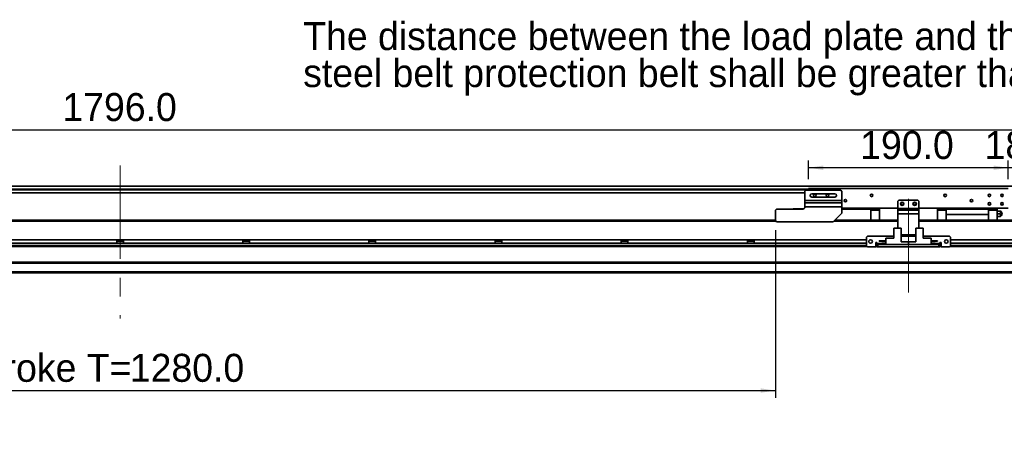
# Model space of a CAD drawing. Header units: millimetres. Extents: x 35 to 2905, y 35 to 2044.
# Tile 5 of 9: x 1007 to 1943, y 893 to 1290. Entities that reach past the tile are written whole.
import ezdxf

# ---------------------------------------------------------------- set-up
doc = ezdxf.new("R2010")
doc.units = ezdxf.units.MM
doc.header["$LTSCALE"] = 7
doc.linetypes.add('CENTERX2', pattern=[20.32, 12.7, -2.54, 2.54, -2.54])
doc.layers.add('黑色实线', color=7, linetype='Continuous')
doc.styles.add('SLDTEXTSTYLE8', font='txt')
doc.dimstyles.new('SLDDIMSTYLE0', dxfattribs={"dimtxt": 26.6, "dimasz": 14, "dimexe": 0, "dimexo": 0.0625, "dimgap": 6.65, "dimtad": 2, "dimdec": 1, "dimrnd": 1e-09, "dimzin": 4, "dimdsep": 46, "dimtxsty": 'SLDTEXTSTYLE8', "dimsah": 1, "dimcen": 0.09, "dimadec": 0, "dimazin": 1, "dimtfac": 1, "dimtdec": 1, "dimtmove": 0, "dimatfit": 0, "dimfxl": 0, "dimfrac": 2, "dimtolj": 1, "dimtzin": 12, "dimarcsym": 0})
doc.dimstyles.new('SLDDIMSTYLE4', dxfattribs={"dimtxt": 26.6, "dimasz": 14, "dimexe": 0, "dimexo": 0.0625, "dimgap": 6.65, "dimtad": 2, "dimdec": 1, "dimrnd": 1e-09, "dimzin": 4, "dimdsep": 46, "dimtxsty": 'SLDTEXTSTYLE8', "dimsah": 1, "dimcen": 0.09, "dimadec": 0, "dimazin": 1, "dimtfac": 1, "dimtdec": 1, "dimtofl": 0, "dimtmove": 0, "dimatfit": 3, "dimfxl": 0, "dimfrac": 2, "dimtolj": 1, "dimtzin": 12, "dimarcsym": 0})

# ---------------------------------------------------------------- blocks, each defined once
blk = doc.blocks.new('SW_NOTE_4')
at = {"layer": '黑色实线', "color": 0, "char_height": 26.6, "attachment_point": 1, "style": 'SLDTEXTSTYLE8'}
for s, insert in [('The distance between the load plate and the ', (-813.28, 48.87)), ('steel belt protection belt shall be greater than 4mm', (-813.28, 13.7))]:
    blk.add_mtext(s, dxfattribs=dict(at, insert=insert))
blk = doc.blocks.new('_D_21')
at = {"layer": '黑色实线'}
for p, q in [((204.07, 1115.83), (204.07, 1192.33)), ((2000.07, 1115.83), (2000.07, 1192.33)), ((204.07, 1185.33), (2000.07, 1185.33))]:
    blk.add_line(p, q, dxfattribs=at)
for points in [[(204.07, 1185.33), (218.07, 1183.23), (218.07, 1187.43)], [(2000.07, 1185.33), (1986.07, 1187.43), (1986.07, 1183.23)]]:
    blk.add_solid(points, dxfattribs=at)
at = {"layer": '黑色实线', "insert": (1047.3, 1220.23), "char_height": 26.6, "attachment_point": 1, "style": 'SLDTEXTSTYLE8'}
blk.add_mtext('1796.0', dxfattribs=at)
blk = doc.blocks.new('_D_24')
at = {"layer": '黑色实线'}
for p, q in [((445.57, 1093.55), (445.57, 930.44)), ((1725.57, 1090.05), (1725.57, 930.44)), ((445.57, 937.44), (1725.57, 937.44))]:
    blk.add_line(p, q, dxfattribs=at)
for points in [[(445.57, 937.44), (459.57, 935.34), (459.57, 939.54)], [(1725.57, 937.44), (1711.57, 939.54), (1711.57, 935.34)]]:
    blk.add_solid(points, dxfattribs=at)
at = {"layer": '黑色实线', "char_height": 26.6, "attachment_point": 1, "style": 'SLDTEXTSTYLE8'}
for s, insert in [('Stroke T=', (957.79, 972.34)), ('1280.0', (1111.44, 972.34))]:
    blk.add_mtext(s, dxfattribs=dict(at, insert=insert))
blk = doc.blocks.new('_D_25')
at = {"layer": '黑色实线'}
for p, q in [((1757.07, 1138.33), (1757.07, 1156.22)), ((1947.07, 1138.33), (1947.07, 1156.22)), ((1947.07, 1149.22), (1757.07, 1149.22))]:
    blk.add_line(p, q, dxfattribs=at)
for points in [[(1757.07, 1149.22), (1771.07, 1147.12), (1771.07, 1151.32)], [(1947.07, 1149.22), (1933.07, 1151.32), (1933.07, 1147.12)]]:
    blk.add_solid(points, dxfattribs=at)
at = {"layer": '黑色实线', "insert": (1806.17, 1184.12), "char_height": 26.6, "attachment_point": 1, "style": 'SLDTEXTSTYLE8'}
blk.add_mtext('190.0', dxfattribs=at)
blk = doc.blocks.new('_D_26')
at = {"layer": '黑色实线'}
for p, q in [((1947.07, 1138.33), (1947.07, 1156.22)), ((1965.07, 1131.53), (1965.07, 1156.22)), ((1947.07, 1149.22), (1919.07, 1149.22)), ((1965.07, 1149.22), (1947.07, 1149.22)), ((1965.07, 1149.22), (1993.07, 1149.22))]:
    blk.add_line(p, q, dxfattribs=at)
for points in [[(1947.07, 1149.22), (1933.07, 1151.32), (1933.07, 1147.12)], [(1965.07, 1149.22), (1979.07, 1147.12), (1979.07, 1151.32)]]:
    blk.add_solid(points, dxfattribs=at)
at = {"layer": '黑色实线', "insert": (1924.52, 1184.12), "char_height": 26.6, "attachment_point": 1, "style": 'SLDTEXTSTYLE8'}
blk.add_mtext('18.0', dxfattribs=at)

msp = doc.modelspace()

# ---------------------------------------------------------------- linework, layer by layer
at = {"color": 7, "linetype": 'Continuous', "lineweight": 35}
for p, q in [((1967.57, 1131.79), (236.57, 1131.79)), ((1753.57, 1125.29), (452.57, 1125.29)), ((1754.57, 1127.94), (1753.57, 1126.94)), ((1753.57, 1126.94), (1753.57, 1117.94)), ((1754.57, 1127.94), (1787.57, 1127.94)), ((1947.07, 1129.44), (1757.07, 1129.44)), ((1757.07, 1129.44), (1757.07, 1127.94)), ((1782.07, 1124.54), (1760.07, 1124.54)), ((1788.57, 1126.94), (1787.57, 1127.94)), ((1788.57, 1126.94), (1788.57, 1117.94)), ((1753.57, 1117.94), (1788.57, 1117.94)), ((1753.57, 1115.95), (1753.57, 1117.94)), ((1753.57, 1115.95), (1788.57, 1115.95)), ((1753.57, 1111.96), (1753.57, 1115.95)), ((1760.07, 1121.34), (1782.07, 1121.34)), ((1788.57, 1117.94), (1788.57, 1115.95)), ((1788.57, 1115.95), (1788.57, 1111.96)), ((1843.07, 1118.44), (1842.07, 1117.44)), ((1842.07, 1117.44), (1842.07, 1110.44)), ((1861.07, 1118.44), (1843.07, 1118.44)), ((1862.07, 1117.44), (1861.07, 1118.44)), ((1862.07, 1117.44), (1862.07, 1110.44)), ((1726.57, 1109.94), (1725.57, 1108.94)), ((1725.57, 1098.94), (1725.57, 1108.94)), ((1726.57, 1109.94), (1751.57, 1109.94)), ((1742.37, 1110.14), (1742.17, 1109.94)), ((1742.37, 1110.14), (1752.44, 1110.14)), ((1742.37, 1110.14), (1742.37, 1109.94)), ((1788.57, 1111.96), (1753.57, 1111.96)), ((1753.57, 1111.96), (1753.57, 1111.94)), ((1780.57, 1097.94), (1788.57, 1105.94)), ((1788.57, 1111.96), (1788.57, 1105.94)), ((1842.07, 1110.94), (1788.57, 1110.94)), ((1788.57, 1109.94), (1816.32, 1109.94)), ((1816.32, 1109.94), (1816.32, 1110.94)), ((1816.32, 1109.94), (1816.32, 1099.38)), ((1824.57, 1109.84), (1816.32, 1109.84)), ((1816.32, 1108.89), (1824.57, 1108.89)), ((1824.57, 1108.89), (1824.57, 1109.84)), ((1824.57, 1108.89), (1824.57, 1099.38)), ((1842.07, 1110.44), (1862.07, 1110.44)), ((1842.07, 1108.94), (1842.07, 1110.44)), ((1842.07, 1108.94), (1862.07, 1108.94)), ((1842.07, 1105.44), (1842.07, 1108.94)), ((1862.07, 1105.44), (1842.07, 1105.44)), ((1842.07, 1105.44), (1842.07, 1091.64)), ((1947.07, 1110.94), (1862.07, 1110.94)), ((1862.07, 1110.44), (1862.07, 1108.94)), ((1862.07, 1108.94), (1862.07, 1105.44)), ((1862.07, 1105.44), (1862.07, 1091.64)), ((1879.57, 1109.84), (1879.57, 1108.89)), ((1887.82, 1109.84), (1879.57, 1109.84)), ((1887.82, 1108.89), (1879.57, 1108.89)), ((1879.57, 1108.89), (1879.57, 1099.38)), ((1887.82, 1110.94), (1887.82, 1109.94)), ((1928.32, 1109.94), (1887.82, 1109.94)), ((1887.82, 1109.94), (1887.82, 1104.94)), ((1928.32, 1109.94), (1928.32, 1110.94)), ((1928.32, 1109.94), (1928.32, 1104.94)), ((1936.57, 1109.84), (1928.32, 1109.84)), ((1936.57, 1108.89), (1928.32, 1108.89)), ((1936.57, 1108.89), (1936.57, 1109.84)), ((1936.57, 1099.38), (1936.57, 1108.89)), ((1936.57, 1107.94), (1938.88, 1107.94)), ((1936.57, 1105.44), (1938.88, 1105.44)), ((1725.57, 1099.38), (362.07, 1099.38)), ((436.57, 1099.44), (1725.57, 1099.44)), ((1725.57, 1098.94), (1726.57, 1097.94)), ((1726.57, 1097.94), (1780.57, 1097.94)), ((1842.07, 1099.38), (1782.01, 1099.38)), ((1824.57, 1099.44), (1842.07, 1099.44)), ((1862.07, 1099.44), (1879.57, 1099.44)), ((1988.07, 1099.38), (1862.07, 1099.38)), ((1887.82, 1104.94), (1928.32, 1104.94)), ((1887.82, 1104.94), (1887.82, 1104.64)), ((1928.32, 1104.64), (1887.82, 1104.64)), ((1887.82, 1104.64), (1887.82, 1099.38)), ((1928.32, 1104.64), (1928.32, 1104.94)), ((1928.32, 1104.64), (1928.32, 1099.38)), ((1938.88, 1102.94), (1936.57, 1102.94)), ((1936.57, 1099.44), (1982.07, 1099.44)), ((1838.12, 1091.64), (1838.12, 1082.34)), ((1838.12, 1091.64), (1845.07, 1091.64)), ((1845.07, 1091.64), (1845.07, 1078.74)), ((1859.07, 1091.64), (1859.07, 1078.74)), ((1859.07, 1091.64), (1866.02, 1091.64)), ((1866.02, 1091.64), (1866.02, 1082.34)), ((1812.07, 1080.84), (392.07, 1080.84)), ((1812.07, 1077.44), (392.07, 1077.44)), ((1098.9, 1080.84), (1098.9, 1077.44)), ((1105.24, 1079.44), (1098.9, 1079.44)), ((1105.24, 1077.44), (1105.24, 1080.84)), ((1218.9, 1080.84), (1218.9, 1077.44)), ((1225.24, 1079.44), (1218.9, 1079.44)), ((1225.24, 1077.44), (1225.24, 1080.84)), ((1338.9, 1080.84), (1338.9, 1077.44)), ((1345.24, 1079.44), (1338.9, 1079.44)), ((1345.24, 1077.44), (1345.24, 1080.84)), ((1458.9, 1080.84), (1458.9, 1077.44)), ((1465.24, 1079.44), (1458.9, 1079.44)), ((1465.24, 1077.44), (1465.24, 1080.84)), ((1578.9, 1080.84), (1578.9, 1077.44)), ((1585.24, 1079.44), (1578.9, 1079.44)), ((1585.24, 1077.44), (1585.24, 1080.84)), ((1698.9, 1080.84), (1698.9, 1077.44)), ((1705.24, 1079.44), (1698.9, 1079.44)), ((1705.24, 1077.44), (1705.24, 1080.84)), ((1813.07, 1084.14), (1812.07, 1083.14)), ((1812.07, 1083.14), (1812.07, 1075.14)), ((1838.12, 1084.14), (1813.07, 1084.14)), ((1822.07, 1078.14), (1821.07, 1078.14)), ((1821.07, 1078.14), (1821.07, 1074.14)), ((1822.07, 1077.44), (1821.07, 1077.44)), ((1822.07, 1077.14), (1822.07, 1078.14)), ((1822.07, 1077.14), (1822.07, 1076.14)), ((1824.37, 1079.39), (1824.37, 1079.69)), ((1824.37, 1079.69), (1830.57, 1079.69)), ((1824.37, 1079.39), (1830.57, 1079.39)), ((1826.77, 1076.74), (1826.77, 1077.44)), ((1826.77, 1077.44), (1830.57, 1077.44)), ((1830.57, 1076.14), (1830.57, 1082.34)), ((1830.57, 1082.34), (1838.12, 1082.34)), ((1859.07, 1085.44), (1845.07, 1085.44)), ((1859.07, 1084.14), (1845.07, 1084.14)), ((1852.07, 1078.74), (1845.07, 1078.74)), ((1852.07, 1076.14), (1852.07, 1078.74)), ((1852.07, 1078.74), (1859.07, 1078.74)), ((1891.07, 1084.14), (1866.02, 1084.14)), ((1873.57, 1082.34), (1866.02, 1082.34)), ((1873.57, 1082.34), (1873.57, 1076.14)), ((1879.77, 1079.69), (1873.57, 1079.69)), ((1879.77, 1079.39), (1873.57, 1079.39)), ((1877.37, 1077.44), (1873.57, 1077.44)), ((1877.37, 1077.44), (1877.37, 1076.74)), ((1879.77, 1079.69), (1879.77, 1079.39)), ((1883.07, 1078.14), (1882.07, 1078.14)), ((1882.07, 1078.14), (1882.07, 1077.14)), ((1883.07, 1077.44), (1882.07, 1077.44)), ((1882.07, 1076.14), (1882.07, 1077.14)), ((1883.07, 1074.14), (1883.07, 1078.14)), ((1892.07, 1083.14), (1891.07, 1084.14)), ((1892.07, 1075.14), (1892.07, 1083.14)), ((1988.07, 1080.84), (1892.07, 1080.84)), ((1988.07, 1077.44), (1892.07, 1077.44)), ((1812.82, 1074.38), (391.31, 1074.38)), ((1812.07, 1075.14), (1813.07, 1074.14)), ((1813.07, 1074.14), (1821.07, 1074.14)), ((1822.07, 1074.38), (1821.07, 1074.38)), ((1822.07, 1074.14), (1822.07, 1076.14)), ((1822.07, 1076.14), (1823.07, 1076.14)), ((1823.07, 1074.14), (1822.07, 1074.14)), ((1823.07, 1076.14), (1823.07, 1074.14)), ((1881.07, 1076.14), (1823.07, 1076.14)), ((1881.07, 1074.14), (1823.07, 1074.14)), ((1826.77, 1076.74), (1830.57, 1076.74)), ((1830.57, 1076.14), (1852.07, 1076.14)), ((1873.57, 1076.14), (1852.07, 1076.14)), ((1877.37, 1076.74), (1873.57, 1076.74)), ((1881.07, 1074.14), (1881.07, 1076.14)), ((1881.07, 1076.14), (1882.07, 1076.14)), ((1882.07, 1074.14), (1881.07, 1074.14)), ((1882.07, 1076.14), (1882.07, 1074.14)), ((1883.07, 1074.38), (1882.07, 1074.38)), ((1883.07, 1074.14), (1891.07, 1074.14)), ((1891.07, 1074.14), (1892.07, 1075.14)), ((1988.07, 1074.38), (1891.31, 1074.38)), ((1988.07, 1059.38), (216.07, 1059.38)), ((1988.07, 1058.38), (216.07, 1058.38)), ((1988.07, 1050.44), (216.07, 1050.44)), ((1988.07, 1049.44), (216.07, 1049.44))]:
    msp.add_line(p, q, dxfattribs=at)
at = {"color": 8, "linetype": 'Continuous', "lineweight": 35}
for p, q in [((1757.07, 1128.79), (447.07, 1128.79)), ((1757.07, 1128.29), (447.07, 1128.29)), ((1726.13, 1098.38), (362.07, 1098.38)), ((1842.07, 1098.38), (1781.01, 1098.38)), ((1988.07, 1098.38), (1862.07, 1098.38)), ((1826.77, 1077.14), (1822.07, 1077.14)), ((1882.07, 1077.14), (1877.37, 1077.14)), ((1812.07, 1075.38), (392.07, 1075.38)), ((1822.07, 1075.38), (1821.07, 1075.38)), ((1883.07, 1075.38), (1882.07, 1075.38)), ((1988.07, 1075.38), (1892.07, 1075.38))]:
    msp.add_line(p, q, dxfattribs=at)
at = {"color": 7, "linetype": 'Continuous', "lineweight": 35}
for centre, radius in [((1763.07, 1122.94), 1.25), ((1775.07, 1122.94), 1.25), ((1817.07, 1122.94), 1.25), ((1887.07, 1122.94), 1.25), ((1929.07, 1122.94), 1.25), ((1941.07, 1122.94), 1.25), ((1792.07, 1117.94), 1.25), ((1846.07, 1114.94), 1.7), ((1846.07, 1114.94), 1.25), ((1858.07, 1114.94), 1.7), ((1858.07, 1114.94), 1.25), ((1912.07, 1117.94), 1.25), ((1929.07, 1114.94), 1.25), ((1941.07, 1114.94), 1.25), ((1816.07, 1079.14), 1.7), ((1888.07, 1079.14), 1.7)]:
    msp.add_circle(centre, radius, dxfattribs=at)
for centre, radius, start, end in [((1760.07, 1122.94), 1.6, 90, 270), ((1782.07, 1122.94), 1.6, 270, 90), ((1751.57, 1111.94), 2, 270, 0), ((1938.07, 1105.44), 3, 4.42207, 56.61739), ((1940.97, 1105.44), 0.25, 0, 68.66881), ((1940.97, 1105.44), 0.25, 291.36622, 0), ((1938.07, 1105.44), 3, 303.36445, 355.55829)]:
    msp.add_arc(centre, radius, start, end, dxfattribs=at)
for points, knots in [([(1938.88, 1107.94), (1939.04, 1107.85), (1939.34, 1107.66), (1939.63, 1107.24), (1939.76, 1106.76), (1939.68, 1106.27), (1939.43, 1105.83), (1939.12, 1105.57), (1938.92, 1105.46), (1938.88, 1105.44)], [0, 0, 0, 0, 0.159717, 0.319424, 0.479137, 0.638848, 0.798561, 0.958265, 1, 1, 1, 1]), ([(1939.71, 1107.94), (1939.7, 1107.94), (1939.68, 1107.94), (1939.43, 1107.94), (1939.13, 1107.94), (1938.92, 1107.94), (1938.88, 1107.94)], [0, 0, 0, 0, 0.275936, 0.596141, 0.916328, 1, 1, 1, 1]), ([(1938.88, 1105.44), (1939.04, 1105.35), (1939.34, 1105.16), (1939.63, 1104.74), (1939.76, 1104.26), (1939.68, 1103.77), (1939.43, 1103.33), (1939.12, 1103.07), (1938.92, 1102.96), (1938.88, 1102.94)], [0, 0, 0, 0, 0.159717, 0.319424, 0.479137, 0.638848, 0.798562, 0.958266, 1, 1, 1, 1]), ([(1941.06, 1105.21), (1941.06, 1105.21), (1941.06, 1105.22), (1941.06, 1105.26), (1941.06, 1105.32), (1941.06, 1105.39), (1941.06, 1105.47), (1941.06, 1105.55), (1941.06, 1105.61), (1941.06, 1105.66), (1941.06, 1105.67), (1941.06, 1105.68), (1941.06, 1105.68)], [0, 0, 0, 0, 0.107429, 0.214862, 0.322291, 0.429722, 0.537152, 0.644587, 0.752016, 0.859445, 0.966874, 1, 1, 1, 1]), ([(1938.88, 1102.94), (1939.04, 1102.94), (1939.35, 1102.94), (1939.62, 1102.94), (1939.75, 1102.94), (1939.72, 1102.94), (1939.71, 1102.94)], [0, 0, 0, 0, 0.318817, 0.637609, 0.956419, 1, 1, 1, 1])]:
    msp.add_open_spline(points, degree=3, knots=knots, dxfattribs=at)
at = {"layer": '黑色实线', "linetype": 'CENTERX2', "lineweight": 18}
for p, q in [((1102.07, 1151.39), (1102.07, 1005.79)), ((1852.07, 1030.69), (1852.07, 1127.59))]:
    msp.add_line(p, q, dxfattribs=at)

# ---------------------------------------------------------------- block references
at = {"layer": '黑色实线'}
msp.add_blockref('SW_NOTE_4', (2089.63, 1238.79), dxfattribs=at)

# ---------------------------------------------------------------- dimensions: what is measured, and where the dimension line sits
for base, p1, p2, dimstyle, picture, middle in [((2000.07, 1185.33), (204.07, 1106.94), (2000.07, 1106.94), 'SLDDIMSTYLE4', '_D_21', (1099.28, 1185.33)), ((1757.07, 1149.22), (1947.07, 1129.44), (1757.07, 1129.44), 'SLDDIMSTYLE4', '_D_25', (1848.54, 1149.22)), ((1947.07, 1149.22), (1965.07, 1122.64), (1947.07, 1129.44), 'SLDDIMSTYLE0', '_D_26', (1957.29, 1149.22))]:
    dim = msp.add_linear_dim(base=base, p1=p1, p2=p2, dimstyle=dimstyle, dxfattribs=at)
    dim.commit()
    dim.dimension.update_dxf_attribs({"geometry": picture, "text_midpoint": middle, "dimtype": 160})
dim = msp.add_linear_dim(base=(1725.57, 937.44), p1=(445.57, 1102.44), p2=(1725.57, 1098.94), text='Stroke T=<>', dimstyle='SLDDIMSTYLE4', dxfattribs=at)
dim.commit()
dim.dimension.update_dxf_attribs({"geometry": '_D_24', "text_midpoint": (1086.6, 937.44), "dimtype": 160})

doc.saveas('drawing.dxf')
